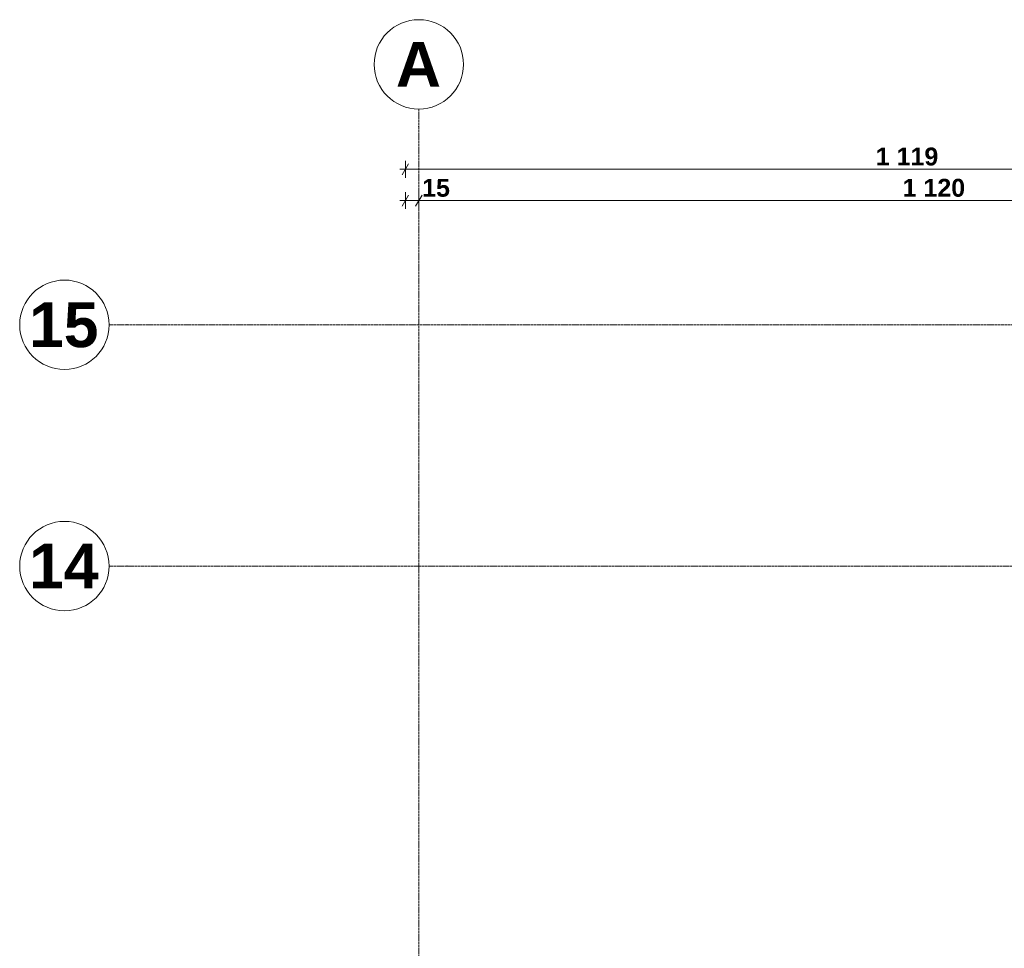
# Model space of a CAD drawing. Extents: x -7314 to 11761, y 144 to 9383.
# Tile 95 of 193: x 468 to 1569, y 8059 to 9098. Entities that reach past the tile are written whole.
import ezdxf
from ezdxf.xclip import XClip

# ---------------------------------------------------------------- set-up
doc = ezdxf.new("R2010")
doc.units = 0
doc.header["$MEASUREMENT"] = 0
doc.header["$XCLIPFRAME"] = 0
doc.linetypes.add('Krawędzie ukryte', pattern=[68, 48, -20])
doc.layers.add('FORMA - Arch 01 - 410-K Osie', color=7, linetype='Continuous')
doc.layers.add('FORMA - Arch 04 - Wymiary ogólne', color=7, linetype='Continuous')
doc.styles.add('STYL_AUTOMATYCZNY_6', font='arial.ttf')
doc.styles.add('STYL_AUTOMATYCZNY_9', font='arial.ttf')

# ---------------------------------------------------------------- blocks, each defined once
blk = doc.blocks.new('Rysunek_1_1', base_point=(4185.3, -5972.4))
at = {"layer": 'FORMA - Arch 01 - 410-K Osie', "color": 7, "linetype": 'Krawędzie ukryte', "lineweight": 13, "ltscale": 0.025}
for p, q in [((914, 8978.4), (914, 8998.3)), ((914, 567.1), (914, 8978.4)), ((587.6, 8756.9), (567.7, 8756.9)), ((9416.2, 8756.9), (587.6, 8756.9)), ((587.6, 8486.9), (567.7, 8486.9)), ((3420.8, 8486.9), (587.6, 8486.9))]:
    blk.add_line(p, q, dxfattribs=at)
at = {"layer": 'FORMA - Arch 01 - 410-K Osie', "color": 7, "linetype": 'Continuous', "lineweight": 13, "ltscale": 0.025}
for centre in [(914, 9048.3), (517.7, 8756.9), (517.7, 8486.9)]:
    blk.add_circle(centre, 50, dxfattribs=at)
at = {"layer": 'FORMA - Arch 01 - 410-K Osie', "color": 7, "linetype": 'Krawędzie ukryte', "lineweight": 13, "ltscale": 0.025}
for p in [(914, 8978.4), (914, 8978.4), (587.6, 8756.9), (587.6, 8756.9), (587.6, 8486.9), (587.6, 8486.9)]:
    blk.add_point(p, dxfattribs=at)
at = {"layer": 'FORMA - Arch 04 - Wymiary ogólne', "color": 154, "linetype": 'Continuous', "lineweight": 13, "ltscale": 0.025}
for p, q in [((892.9, 8930.9), (899, 8930.9)), ((902.6, 8937.1), (895.4, 8924.6)), ((899, 8921.5), (899, 8940.3)), ((899, 8930.9), (2018.1, 8930.9)), ((902.6, 8902.1), (895.4, 8889.6)), ((899, 8905.3), (899, 8886.5)), ((910.4, 8889.6), (917.6, 8902.1)), ((914, 8905.3), (914, 8886.5)), ((899, 8895.9), (892.9, 8895.9)), ((914, 8895.9), (899, 8895.9)), ((2034, 8895.9), (914, 8895.9))]:
    blk.add_line(p, q, dxfattribs=at)
at = {"layer": 'FORMA - Arch 01 - 410-K Osie', "color": 7, "linetype": 'Continuous', "lineweight": 13, "char_height": 50, "attachment_point": 3, "style": 'STYL_AUTOMATYCZNY_6'}
for s, insert in [('\\A1;{\\pqr;\\pt0;\\fArial|b1|i0|c238|p0;\\W1.000000;A}', (938.8, 9073.3)), ('\\A1;{\\pqr;\\pt0;\\fArial|b1|i0|c238|p0;\\W1.000000;15}', (555.8, 8781.9)), ('\\A1;{\\pqr;\\pt0;\\fArial|b1|i0|c238|p0;\\W1.000000;14}', (555.8, 8511.9))]:
    blk.add_mtext(s, dxfattribs=dict(at, insert=insert))
at = {"layer": 'FORMA - Arch 04 - Wymiary ogólne', "color": 154, "linetype": 'Continuous', "lineweight": 13, "char_height": 20, "attachment_point": 7, "style": 'STYL_AUTOMATYCZNY_9'}
for s, insert, width in [('\\A1;{\\pql;\\fArial|b1|i0|c238|p0;\\W1.000000;1\xa0119}', (1425, 8934.9), 67.125), ('\\A1;{\\pql;\\fArial|b1|i0|c238|p0;\\W1.000000;15}', (917.7, 8899.9), 30.509), ('\\A1;{\\pql;\\fArial|b1|i0|c238|p0;\\W1.000000;1\xa0120}', (1455, 8899.9), 68.638)]:
    blk.add_mtext(s, dxfattribs=dict(at, insert=insert, width=width))

msp = doc.modelspace()

# ---------------------------------------------------------------- block references
at = {"lineweight": 20}
ref = msp.add_blockref('Rysunek_1_1', (4185.29965, -5972.39804), dxfattribs=at)
XClip(ref).set_block_clipping_path([(254.0251470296, 246.5573808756), (9689.7973583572, 9358.9497337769)])

doc.saveas('drawing.dxf')
